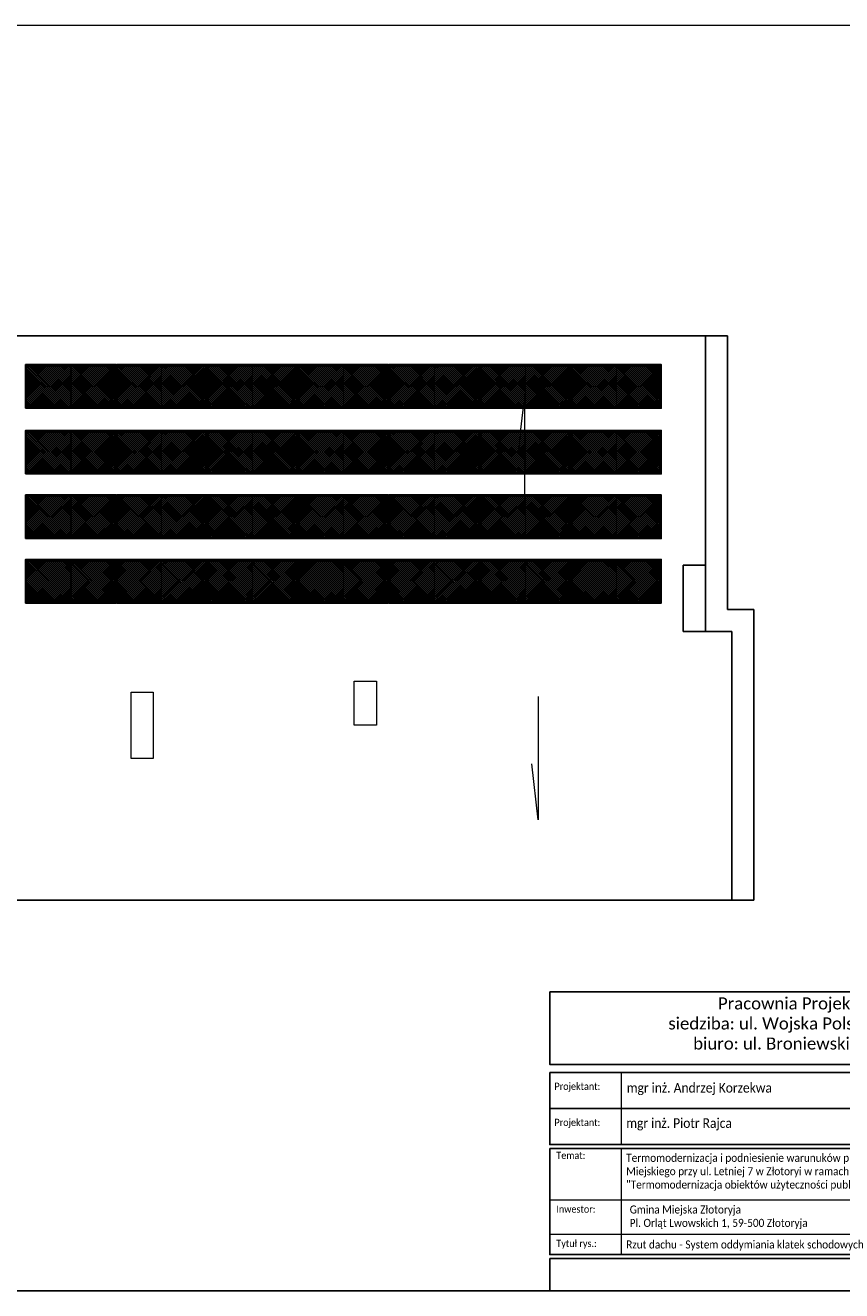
# Model space of a CAD drawing. Header units: millimetres. Extents: x 509 to 36614, y 492 to 3401.
# Tile 20 of 41: x 19772 to 21623, y 492 to 3362. Entities that reach past the tile are written whole.
import ezdxf

# ---------------------------------------------------------------- set-up
doc = ezdxf.new("R2010")
doc.units = ezdxf.units.MM
doc.layers.add('_E_SCHEMAT-NR OBWODU', color=240, linetype='Continuous')
for name, color, linetype, lineweight in [('A_Kontur_cienka', 250, 'Continuous', 0), ('Cienka', 252, 'Continuous', 9), ('oddymianie', 5, 'Continuous', 20), ('ściany nośne', 1, 'Continuous', 25)]:
    doc.layers.add(name, color=color, linetype=linetype, lineweight=lineweight)
doc.styles.get("Standard").update_dxf_attribs({"font": 'ARIAL.TTF'})
doc.styles.add('TABELKA', font='romans.shx', dxfattribs={"width": 0.9})

msp = doc.modelspace()

# ---------------------------------------------------------------- hatches: boundary and pattern name
at = {"layer": '_E_SCHEMAT-NR OBWODU', "ltscale": 50}
h = msp.add_hatch(dxfattribs=at)
h.set_pattern_fill('ANSI37', color=142, angle=270)
h.set_pattern_definition([(315, (57515.6953, 83706.6113), (2.24506403, 2.24506403), []), (45, (57515.6953, 83706.6113), (-2.24506403, 2.24506403), [])])
h.paths.add_polyline_path([(19775.083, 2495.48), (19775.083, 2589.662), (19875.157, 2589.662), (19875.157, 2495.48)])
h = msp.add_hatch(dxfattribs=at)
h.set_pattern_fill('ANSI37', color=142, angle=270)
h.set_pattern_definition([(315, (57536.8735, 83706.6113), (2.24506403, 2.24506403), []), (45, (57536.8735, 83706.6113), (-2.24506403, 2.24506403), [])])
h.paths.add_polyline_path([(19974.41, 2495.48), (19974.41, 2589.662), (19875.157, 2589.662), (19875.157, 2495.48)])
h = msp.add_hatch(dxfattribs=at)
h.set_pattern_fill('ANSI37', color=142, angle=270)
h.set_pattern_definition([(315, (57721.7595, 83706.6113), (2.24506403, 2.24506403), []), (45, (57721.7595, 83706.6113), (-2.24506403, 2.24506403), [])])
h.paths.add_polyline_path([(19981.147, 2495.48), (19981.147, 2589.662), (20081.221, 2589.662), (20081.221, 2495.48)])
h = msp.add_hatch(dxfattribs=at)
h.set_pattern_fill('ANSI37', color=142, angle=270)
h.set_pattern_definition([(315, (57742.9377, 83706.6113), (2.24506403, 2.24506403), []), (45, (57742.9377, 83706.6113), (-2.24506403, 2.24506403), [])])
h.paths.add_polyline_path([(20180.474, 2495.48), (20180.474, 2589.662), (20081.221, 2589.662), (20081.221, 2495.48)])
h = msp.add_hatch(dxfattribs=at)
h.set_pattern_fill('ANSI37', color=142, angle=270)
h.set_pattern_definition([(315, (57927.8237, 83706.6113), (2.24506403, 2.24506403), []), (45, (57927.8237, 83706.6113), (-2.24506403, 2.24506403), [])])
h.paths.add_polyline_path([(20187.211, 2495.48), (20187.211, 2589.662), (20287.285, 2589.662), (20287.285, 2495.48)])
h = msp.add_hatch(dxfattribs=at)
h.set_pattern_fill('ANSI37', color=142, angle=270)
h.set_pattern_definition([(315, (57949.002, 83706.6113), (2.24506403, 2.24506403), []), (45, (57949.002, 83706.6113), (-2.24506403, 2.24506403), [])])
h.paths.add_polyline_path([(20386.538, 2495.48), (20386.538, 2589.662), (20287.285, 2589.662), (20287.285, 2495.48)])
h = msp.add_hatch(dxfattribs=at)
h.set_pattern_fill('ANSI37', color=142, angle=270)
h.set_pattern_definition([(315, (58133.888, 83706.6113), (2.24506403, 2.24506403), []), (45, (58133.888, 83706.6113), (-2.24506403, 2.24506403), [])])
h.paths.add_polyline_path([(20393.275, 2495.48), (20393.275, 2589.662), (20493.35, 2589.662), (20493.35, 2495.48)])
h = msp.add_hatch(dxfattribs=at)
h.set_pattern_fill('ANSI37', color=142, angle=270)
h.set_pattern_definition([(315, (58155.0662, 83706.6113), (2.24506403, 2.24506403), []), (45, (58155.0662, 83706.6113), (-2.24506403, 2.24506403), [])])
h.paths.add_polyline_path([(20592.602, 2495.48), (20592.602, 2589.662), (20493.35, 2589.662), (20493.35, 2495.48)])
h = msp.add_hatch(dxfattribs=at)
h.set_pattern_fill('ANSI37', color=142, angle=270)
h.set_pattern_definition([(315, (58339.952, 83706.6113), (2.24506403, 2.24506403), []), (45, (58339.952, 83706.6113), (-2.24506403, 2.24506403), [])])
h.paths.add_polyline_path([(20599.339, 2495.48), (20599.339, 2589.662), (20699.414, 2589.662), (20699.414, 2495.48)])
h = msp.add_hatch(dxfattribs=at)
h.set_pattern_fill('ANSI37', color=142, angle=270)
h.set_pattern_definition([(315, (58361.1304, 83706.6113), (2.24506403, 2.24506403), []), (45, (58361.1304, 83706.6113), (-2.24506403, 2.24506403), [])])
h.paths.add_polyline_path([(20798.666, 2495.48), (20798.666, 2589.662), (20699.414, 2589.662), (20699.414, 2495.48)])
h = msp.add_hatch(dxfattribs=at)
h.set_pattern_fill('ANSI37', color=142, angle=270)
h.set_pattern_definition([(315, (58546.0164, 83706.6113), (2.24506403, 2.24506403), []), (45, (58546.0164, 83706.6113), (-2.24506403, 2.24506403), [])])
h.paths.add_polyline_path([(20805.404, 2495.48), (20805.404, 2589.662), (20905.478, 2589.662), (20905.478, 2495.48)])
h = msp.add_hatch(dxfattribs=at)
h.set_pattern_fill('ANSI37', color=142, angle=270)
h.set_pattern_definition([(315, (58567.1946, 83706.6113), (2.24506403, 2.24506403), []), (45, (58567.1946, 83706.6113), (-2.24506403, 2.24506403), [])])
h.paths.add_polyline_path([(21004.731, 2495.48), (21004.731, 2589.662), (20905.478, 2589.662), (20905.478, 2495.48)])
h = msp.add_hatch(dxfattribs=at)
h.set_pattern_fill('ANSI37', color=142, angle=270)
h.set_pattern_definition([(315, (58752.0806, 83706.6113), (2.24506403, 2.24506403), []), (45, (58752.0806, 83706.6113), (-2.24506403, 2.24506403), [])])
h.paths.add_polyline_path([(21011.468, 2495.48), (21011.468, 2589.662), (21111.542, 2589.662), (21111.542, 2495.48)])
h = msp.add_hatch(dxfattribs=at)
h.set_pattern_fill('ANSI37', color=142, angle=270)
h.set_pattern_definition([(315, (58773.2588, 83706.6113), (2.24506403, 2.24506403), []), (45, (58773.2588, 83706.6113), (-2.24506403, 2.24506403), [])])
h.paths.add_polyline_path([(21210.795, 2495.48), (21210.795, 2589.662), (21111.542, 2589.662), (21111.542, 2495.48)])
h = msp.add_hatch(dxfattribs=at)
h.set_pattern_fill('ANSI37', color=142, angle=270)
h.set_pattern_definition([(315, (57515.6953, 83557.6136), (2.24506403, 2.24506403), []), (45, (57515.6953, 83557.6136), (-2.24506403, 2.24506403), [])])
h.paths.add_polyline_path([(19775.083, 2346.482), (19775.083, 2440.664), (19875.157, 2440.664), (19875.157, 2346.482)])
h = msp.add_hatch(dxfattribs=at)
h.set_pattern_fill('ANSI37', color=142, angle=270)
h.set_pattern_definition([(315, (57536.8735, 83557.6136), (2.24506403, 2.24506403), []), (45, (57536.8735, 83557.6136), (-2.24506403, 2.24506403), [])])
h.paths.add_polyline_path([(19974.41, 2346.482), (19974.41, 2440.664), (19875.157, 2440.664), (19875.157, 2346.482)])
h = msp.add_hatch(dxfattribs=at)
h.set_pattern_fill('ANSI37', color=142, angle=270)
h.set_pattern_definition([(315, (57721.7595, 83557.6136), (2.24506403, 2.24506403), []), (45, (57721.7595, 83557.6136), (-2.24506403, 2.24506403), [])])
h.paths.add_polyline_path([(19981.147, 2346.482), (19981.147, 2440.664), (20081.221, 2440.664), (20081.221, 2346.482)])
h = msp.add_hatch(dxfattribs=at)
h.set_pattern_fill('ANSI37', color=142, angle=270)
h.set_pattern_definition([(315, (57742.9377, 83557.6136), (2.24506403, 2.24506403), []), (45, (57742.9377, 83557.6136), (-2.24506403, 2.24506403), [])])
h.paths.add_polyline_path([(20180.474, 2346.482), (20180.474, 2440.664), (20081.221, 2440.664), (20081.221, 2346.482)])
h = msp.add_hatch(dxfattribs=at)
h.set_pattern_fill('ANSI37', color=142, angle=270)
h.set_pattern_definition([(315, (57927.8237, 83557.6136), (2.24506403, 2.24506403), []), (45, (57927.8237, 83557.6136), (-2.24506403, 2.24506403), [])])
h.paths.add_polyline_path([(20187.211, 2346.482), (20187.211, 2440.664), (20287.285, 2440.664), (20287.285, 2346.482)])
h = msp.add_hatch(dxfattribs=at)
h.set_pattern_fill('ANSI37', color=142, angle=270)
h.set_pattern_definition([(315, (57949.002, 83557.6136), (2.24506403, 2.24506403), []), (45, (57949.002, 83557.6136), (-2.24506403, 2.24506403), [])])
h.paths.add_polyline_path([(20386.538, 2346.482), (20386.538, 2440.664), (20287.285, 2440.664), (20287.285, 2346.482)])
h = msp.add_hatch(dxfattribs=at)
h.set_pattern_fill('ANSI37', color=142, angle=270)
h.set_pattern_definition([(315, (58133.888, 83557.6136), (2.24506403, 2.24506403), []), (45, (58133.888, 83557.6136), (-2.24506403, 2.24506403), [])])
h.paths.add_polyline_path([(20393.275, 2346.482), (20393.275, 2440.664), (20493.35, 2440.664), (20493.35, 2346.482)])
h = msp.add_hatch(dxfattribs=at)
h.set_pattern_fill('ANSI37', color=142, angle=270)
h.set_pattern_definition([(315, (58155.0662, 83557.6136), (2.24506403, 2.24506403), []), (45, (58155.0662, 83557.6136), (-2.24506403, 2.24506403), [])])
h.paths.add_polyline_path([(20592.602, 2346.482), (20592.602, 2440.664), (20493.35, 2440.664), (20493.35, 2346.482)])
h = msp.add_hatch(dxfattribs=at)
h.set_pattern_fill('ANSI37', color=142, angle=270)
h.set_pattern_definition([(315, (58339.952, 83557.6136), (2.24506403, 2.24506403), []), (45, (58339.952, 83557.6136), (-2.24506403, 2.24506403), [])])
h.paths.add_polyline_path([(20599.339, 2346.482), (20599.339, 2440.664), (20699.414, 2440.664), (20699.414, 2346.482)])
h = msp.add_hatch(dxfattribs=at)
h.set_pattern_fill('ANSI37', color=142, angle=270)
h.set_pattern_definition([(315, (58361.1304, 83557.6136), (2.24506403, 2.24506403), []), (45, (58361.1304, 83557.6136), (-2.24506403, 2.24506403), [])])
h.paths.add_polyline_path([(20798.666, 2346.482), (20798.666, 2440.664), (20699.414, 2440.664), (20699.414, 2346.482)])
h = msp.add_hatch(dxfattribs=at)
h.set_pattern_fill('ANSI37', color=142, angle=270)
h.set_pattern_definition([(315, (58546.0164, 83557.6136), (2.24506403, 2.24506403), []), (45, (58546.0164, 83557.6136), (-2.24506403, 2.24506403), [])])
h.paths.add_polyline_path([(20805.404, 2346.482), (20805.404, 2440.664), (20905.478, 2440.664), (20905.478, 2346.482)])
h = msp.add_hatch(dxfattribs=at)
h.set_pattern_fill('ANSI37', color=142, angle=270)
h.set_pattern_definition([(315, (58567.1946, 83557.6136), (2.24506403, 2.24506403), []), (45, (58567.1946, 83557.6136), (-2.24506403, 2.24506403), [])])
h.paths.add_polyline_path([(21004.731, 2346.482), (21004.731, 2440.664), (20905.478, 2440.664), (20905.478, 2346.482)])
h = msp.add_hatch(dxfattribs=at)
h.set_pattern_fill('ANSI37', color=142, angle=270)
h.set_pattern_definition([(315, (58752.0806, 83557.6136), (2.24506403, 2.24506403), []), (45, (58752.0806, 83557.6136), (-2.24506403, 2.24506403), [])])
h.paths.add_polyline_path([(21011.468, 2346.482), (21011.468, 2440.664), (21111.542, 2440.664), (21111.542, 2346.482)])
h = msp.add_hatch(dxfattribs=at)
h.set_pattern_fill('ANSI37', color=142, angle=270)
h.set_pattern_definition([(315, (58773.2588, 83557.6136), (2.24506403, 2.24506403), []), (45, (58773.2588, 83557.6136), (-2.24506403, 2.24506403), [])])
h.paths.add_polyline_path([(21210.795, 2346.482), (21210.795, 2440.664), (21111.542, 2440.664), (21111.542, 2346.482)])
h = msp.add_hatch(dxfattribs=at)
h.set_pattern_fill('ANSI37', color=142, angle=270)
h.set_pattern_definition([(315, (57515.6953, 83411.1383), (2.24506403, 2.24506403), []), (45, (57515.6953, 83411.1383), (-2.24506403, 2.24506403), [])])
h.paths.add_polyline_path([(19775.083, 2200.007), (19775.083, 2294.189), (19875.157, 2294.189), (19875.157, 2200.007)])
h = msp.add_hatch(dxfattribs=at)
h.set_pattern_fill('ANSI37', color=142, angle=270)
h.set_pattern_definition([(315, (57536.8735, 83411.1383), (2.24506403, 2.24506403), []), (45, (57536.8735, 83411.1383), (-2.24506403, 2.24506403), [])])
h.paths.add_polyline_path([(19974.41, 2200.007), (19974.41, 2294.189), (19875.157, 2294.189), (19875.157, 2200.007)])
h = msp.add_hatch(dxfattribs=at)
h.set_pattern_fill('ANSI37', color=142, angle=270)
h.set_pattern_definition([(315, (57721.7595, 83411.1383), (2.24506403, 2.24506403), []), (45, (57721.7595, 83411.1383), (-2.24506403, 2.24506403), [])])
h.paths.add_polyline_path([(19981.147, 2200.007), (19981.147, 2294.189), (20081.221, 2294.189), (20081.221, 2200.007)])
h = msp.add_hatch(dxfattribs=at)
h.set_pattern_fill('ANSI37', color=142, angle=270)
h.set_pattern_definition([(315, (57742.9377, 83411.1383), (2.24506403, 2.24506403), []), (45, (57742.9377, 83411.1383), (-2.24506403, 2.24506403), [])])
h.paths.add_polyline_path([(20180.474, 2200.007), (20180.474, 2294.189), (20081.221, 2294.189), (20081.221, 2200.007)])
h = msp.add_hatch(dxfattribs=at)
h.set_pattern_fill('ANSI37', color=142, angle=270)
h.set_pattern_definition([(315, (57927.8237, 83411.1383), (2.24506403, 2.24506403), []), (45, (57927.8237, 83411.1383), (-2.24506403, 2.24506403), [])])
h.paths.add_polyline_path([(20187.211, 2200.007), (20187.211, 2294.189), (20287.285, 2294.189), (20287.285, 2200.007)])
h = msp.add_hatch(dxfattribs=at)
h.set_pattern_fill('ANSI37', color=142, angle=270)
h.set_pattern_definition([(315, (57949.002, 83411.1383), (2.24506403, 2.24506403), []), (45, (57949.002, 83411.1383), (-2.24506403, 2.24506403), [])])
h.paths.add_polyline_path([(20386.538, 2200.007), (20386.538, 2294.189), (20287.285, 2294.189), (20287.285, 2200.007)])
h = msp.add_hatch(dxfattribs=at)
h.set_pattern_fill('ANSI37', color=142, angle=270)
h.set_pattern_definition([(315, (58133.888, 83411.1383), (2.24506403, 2.24506403), []), (45, (58133.888, 83411.1383), (-2.24506403, 2.24506403), [])])
h.paths.add_polyline_path([(20393.275, 2200.007), (20393.275, 2294.189), (20493.35, 2294.189), (20493.35, 2200.007)])
h = msp.add_hatch(dxfattribs=at)
h.set_pattern_fill('ANSI37', color=142, angle=270)
h.set_pattern_definition([(315, (58155.0662, 83411.1383), (2.24506403, 2.24506403), []), (45, (58155.0662, 83411.1383), (-2.24506403, 2.24506403), [])])
h.paths.add_polyline_path([(20592.602, 2200.007), (20592.602, 2294.189), (20493.35, 2294.189), (20493.35, 2200.007)])
h = msp.add_hatch(dxfattribs=at)
h.set_pattern_fill('ANSI37', color=142, angle=270)
h.set_pattern_definition([(315, (58339.952, 83411.1383), (2.24506403, 2.24506403), []), (45, (58339.952, 83411.1383), (-2.24506403, 2.24506403), [])])
h.paths.add_polyline_path([(20599.339, 2200.007), (20599.339, 2294.189), (20699.414, 2294.189), (20699.414, 2200.007)])
h = msp.add_hatch(dxfattribs=at)
h.set_pattern_fill('ANSI37', color=142, angle=270)
h.set_pattern_definition([(315, (58361.1304, 83411.1383), (2.24506403, 2.24506403), []), (45, (58361.1304, 83411.1383), (-2.24506403, 2.24506403), [])])
h.paths.add_polyline_path([(20798.666, 2200.007), (20798.666, 2294.189), (20699.414, 2294.189), (20699.414, 2200.007)])
h = msp.add_hatch(dxfattribs=at)
h.set_pattern_fill('ANSI37', color=142, angle=270)
h.set_pattern_definition([(315, (58546.0164, 83411.1383), (2.24506403, 2.24506403), []), (45, (58546.0164, 83411.1383), (-2.24506403, 2.24506403), [])])
h.paths.add_polyline_path([(20805.404, 2200.007), (20805.404, 2294.189), (20905.478, 2294.189), (20905.478, 2200.007)])
h = msp.add_hatch(dxfattribs=at)
h.set_pattern_fill('ANSI37', color=142, angle=270)
h.set_pattern_definition([(315, (58567.1946, 83411.1383), (2.24506403, 2.24506403), []), (45, (58567.1946, 83411.1383), (-2.24506403, 2.24506403), [])])
h.paths.add_polyline_path([(21004.731, 2200.007), (21004.731, 2294.189), (20905.478, 2294.189), (20905.478, 2200.007)])
h = msp.add_hatch(dxfattribs=at)
h.set_pattern_fill('ANSI37', color=142, angle=270)
h.set_pattern_definition([(315, (58752.0806, 83411.1383), (2.24506403, 2.24506403), []), (45, (58752.0806, 83411.1383), (-2.24506403, 2.24506403), [])])
h.paths.add_polyline_path([(21011.468, 2200.007), (21011.468, 2294.189), (21111.542, 2294.189), (21111.542, 2200.007)])
h = msp.add_hatch(dxfattribs=at)
h.set_pattern_fill('ANSI37', color=142, angle=270)
h.set_pattern_definition([(315, (58773.2588, 83411.1383), (2.24506403, 2.24506403), []), (45, (58773.2588, 83411.1383), (-2.24506403, 2.24506403), [])])
h.paths.add_polyline_path([(21210.795, 2200.007), (21210.795, 2294.189), (21111.542, 2294.189), (21111.542, 2200.007)])
h = msp.add_hatch(dxfattribs=at)
h.set_pattern_fill('ANSI37', color=142, angle=270)
h.set_pattern_definition([(315, (57515.6953, 83264.663), (2.24506403, 2.24506403), []), (45, (57515.6953, 83264.663), (-2.24506403, 2.24506403), [])])
h.paths.add_polyline_path([(19775.083, 2053.531), (19775.083, 2147.713), (19875.157, 2147.713), (19875.157, 2053.531)])
h = msp.add_hatch(dxfattribs=at)
h.set_pattern_fill('ANSI37', color=142, angle=270)
h.set_pattern_definition([(315, (57536.8735, 83264.663), (2.24506403, 2.24506403), []), (45, (57536.8735, 83264.663), (-2.24506403, 2.24506403), [])])
h.paths.add_polyline_path([(19974.41, 2053.531), (19974.41, 2147.713), (19875.157, 2147.713), (19875.157, 2053.531)])
h = msp.add_hatch(dxfattribs=at)
h.set_pattern_fill('ANSI37', color=142, angle=270)
h.set_pattern_definition([(315, (57721.7595, 83264.663), (2.24506403, 2.24506403), []), (45, (57721.7595, 83264.663), (-2.24506403, 2.24506403), [])])
h.paths.add_polyline_path([(19981.147, 2053.531), (19981.147, 2147.713), (20081.221, 2147.713), (20081.221, 2053.531)])
h = msp.add_hatch(dxfattribs=at)
h.set_pattern_fill('ANSI37', color=142, angle=270)
h.set_pattern_definition([(315, (57742.9377, 83264.663), (2.24506403, 2.24506403), []), (45, (57742.9377, 83264.663), (-2.24506403, 2.24506403), [])])
h.paths.add_polyline_path([(20180.474, 2053.531), (20180.474, 2147.713), (20081.221, 2147.713), (20081.221, 2053.531)])
h = msp.add_hatch(dxfattribs=at)
h.set_pattern_fill('ANSI37', color=142, angle=270)
h.set_pattern_definition([(315, (57927.8237, 83264.663), (2.24506403, 2.24506403), []), (45, (57927.8237, 83264.663), (-2.24506403, 2.24506403), [])])
h.paths.add_polyline_path([(20187.211, 2053.531), (20187.211, 2147.713), (20287.285, 2147.713), (20287.285, 2053.531)])
h = msp.add_hatch(dxfattribs=at)
h.set_pattern_fill('ANSI37', color=142, angle=270)
h.set_pattern_definition([(315, (57949.002, 83264.663), (2.24506403, 2.24506403), []), (45, (57949.002, 83264.663), (-2.24506403, 2.24506403), [])])
h.paths.add_polyline_path([(20386.538, 2053.531), (20386.538, 2147.713), (20287.285, 2147.713), (20287.285, 2053.531)])
h = msp.add_hatch(dxfattribs=at)
h.set_pattern_fill('ANSI37', color=142, angle=270)
h.set_pattern_definition([(315, (58133.888, 83264.663), (2.24506403, 2.24506403), []), (45, (58133.888, 83264.663), (-2.24506403, 2.24506403), [])])
h.paths.add_polyline_path([(20393.275, 2053.531), (20393.275, 2147.713), (20493.35, 2147.713), (20493.35, 2053.531)])
h = msp.add_hatch(dxfattribs=at)
h.set_pattern_fill('ANSI37', color=142, angle=270)
h.set_pattern_definition([(315, (58155.0662, 83264.663), (2.24506403, 2.24506403), []), (45, (58155.0662, 83264.663), (-2.24506403, 2.24506403), [])])
h.paths.add_polyline_path([(20592.602, 2053.531), (20592.602, 2147.713), (20493.35, 2147.713), (20493.35, 2053.531)])
h = msp.add_hatch(dxfattribs=at)
h.set_pattern_fill('ANSI37', color=142, angle=270)
h.set_pattern_definition([(315, (58339.952, 83264.663), (2.24506403, 2.24506403), []), (45, (58339.952, 83264.663), (-2.24506403, 2.24506403), [])])
h.paths.add_polyline_path([(20599.339, 2053.531), (20599.339, 2147.713), (20699.414, 2147.713), (20699.414, 2053.531)])
h = msp.add_hatch(dxfattribs=at)
h.set_pattern_fill('ANSI37', color=142, angle=270)
h.set_pattern_definition([(315, (58361.1304, 83264.663), (2.24506403, 2.24506403), []), (45, (58361.1304, 83264.663), (-2.24506403, 2.24506403), [])])
h.paths.add_polyline_path([(20798.666, 2053.531), (20798.666, 2147.713), (20699.414, 2147.713), (20699.414, 2053.531)])
h = msp.add_hatch(dxfattribs=at)
h.set_pattern_fill('ANSI37', color=142, angle=270)
h.set_pattern_definition([(315, (58546.0164, 83264.663), (2.24506403, 2.24506403), []), (45, (58546.0164, 83264.663), (-2.24506403, 2.24506403), [])])
h.paths.add_polyline_path([(20805.404, 2053.531), (20805.404, 2147.713), (20905.478, 2147.713), (20905.478, 2053.531)])
h = msp.add_hatch(dxfattribs=at)
h.set_pattern_fill('ANSI37', color=142, angle=270)
h.set_pattern_definition([(315, (58567.1946, 83264.663), (2.24506403, 2.24506403), []), (45, (58567.1946, 83264.663), (-2.24506403, 2.24506403), [])])
h.paths.add_polyline_path([(21004.731, 2053.531), (21004.731, 2147.713), (20905.478, 2147.713), (20905.478, 2053.531)])
h = msp.add_hatch(dxfattribs=at)
h.set_pattern_fill('ANSI37', color=142, angle=270)
h.set_pattern_definition([(315, (58752.0806, 83264.663), (2.24506403, 2.24506403), []), (45, (58752.0806, 83264.663), (-2.24506403, 2.24506403), [])])
h.paths.add_polyline_path([(21011.468, 2053.531), (21011.468, 2147.713), (21111.542, 2147.713), (21111.542, 2053.531)])
h = msp.add_hatch(dxfattribs=at)
h.set_pattern_fill('ANSI37', color=142, angle=270)
h.set_pattern_definition([(315, (58773.2588, 83264.663), (2.24506403, 2.24506403), []), (45, (58773.2588, 83264.663), (-2.24506403, 2.24506403), [])])
h.paths.add_polyline_path([(21210.795, 2053.531), (21210.795, 2147.713), (21111.542, 2147.713), (21111.542, 2053.531)])

# ---------------------------------------------------------------- linework, layer by layer
for p, q in [((19494.029, 2657.193), (21364.029, 2657.193)), ((21314.029, 1987.193), (21314.029, 2657.193)), ((21364.029, 2037.193), (21364.029, 2657.193)), ((21364.029, 2037.193), (21424.029, 2037.193)), ((21424.029, 1377.193), (21424.029, 2037.193)), ((21314.029, 1987.193), (21374.029, 1987.193)), ((21374.029, 1377.193), (21374.029, 1987.193)), ((16729.029, 1377.193), (21424.029, 1377.193))]:
    msp.add_line(p, q)
at = {"color": 0, "lineweight": 15, "ltscale": 10}
for p, q in [((21123.56, 823.18), (21123.56, 986.98)), ((21123.56, 573.726), (21123.56, 814.08)), ((22264.23, 697.379), (20961.11, 697.379)), ((22264.23, 619.226), (20961.11, 619.226))]:
    msp.add_line(p, q, dxfattribs=at)
at = {"color": 0, "ltscale": 10}
msp.add_line((20961.11, 905.08), (22264.23, 905.08), dxfattribs=at)
msp.add_lwpolyline([(21314.029, 1987.193), (21264.029, 1987.193), (21264.029, 2137.193), (21314.029, 2137.193), (21314.029, 1987.193)])
for points in [[(20961.11, 1169.694), (22462.61, 1169.694), (22462.61, 1005.18), (20961.11, 1005.18)], [(20961.11, 986.98), (22264.23, 986.98), (22264.23, 823.18), (20961.11, 823.18)], [(20961.11, 814.08), (22264.23, 814.08), (22264.23, 573.726), (20961.11, 573.726)], [(20961.11, 564.626), (22462.61, 564.626), (22462.61, 491.826), (20961.11, 491.826)]]:
    msp.add_lwpolyline(points, close=True, dxfattribs=at)
at = {"layer": '_E_SCHEMAT-NR OBWODU', "color": 20, "ltscale": 50}
for points in [[(19772.644, 2493.186), (19772.644, 2592.184), (19977.644, 2592.184), (19977.644, 2493.186)], [(19775.011, 2495.48), (19775.011, 2589.662), (19875.157, 2589.662), (19875.157, 2495.48)], [(19975.303, 2495.48), (19975.303, 2589.662), (19875.157, 2589.662), (19875.157, 2495.48)], [(19978.708, 2493.186), (19978.708, 2592.184), (20183.708, 2592.184), (20183.708, 2493.186)], [(19981.075, 2495.48), (19981.075, 2589.662), (20081.221, 2589.662), (20081.221, 2495.48)], [(20181.367, 2495.48), (20181.367, 2589.662), (20081.221, 2589.662), (20081.221, 2495.48)], [(20184.772, 2493.186), (20184.772, 2592.184), (20389.772, 2592.184), (20389.772, 2493.186)], [(20187.14, 2495.48), (20187.14, 2589.662), (20287.285, 2589.662), (20287.285, 2495.48)], [(20387.431, 2495.48), (20387.431, 2589.662), (20287.285, 2589.662), (20287.285, 2495.48)], [(20390.836, 2493.186), (20390.836, 2592.184), (20595.836, 2592.184), (20595.836, 2493.186)], [(20393.204, 2495.48), (20393.204, 2589.662), (20493.35, 2589.662), (20493.35, 2495.48)], [(20593.495, 2495.48), (20593.495, 2589.662), (20493.35, 2589.662), (20493.35, 2495.48)], [(20596.901, 2493.186), (20596.901, 2592.184), (20801.901, 2592.184), (20801.901, 2493.186)], [(20599.268, 2495.48), (20599.268, 2589.662), (20699.414, 2589.662), (20699.414, 2495.48)], [(20799.56, 2495.48), (20799.56, 2589.662), (20699.414, 2589.662), (20699.414, 2495.48)], [(20802.965, 2493.186), (20802.965, 2592.184), (21007.965, 2592.184), (21007.965, 2493.186)], [(20805.332, 2495.48), (20805.332, 2589.662), (20905.478, 2589.662), (20905.478, 2495.48)], [(21005.624, 2495.48), (21005.624, 2589.662), (20905.478, 2589.662), (20905.478, 2495.48)], [(21009.029, 2493.186), (21009.029, 2592.184), (21214.029, 2592.184), (21214.029, 2493.186)], [(21011.397, 2495.48), (21011.397, 2589.662), (21111.542, 2589.662), (21111.542, 2495.48)], [(21211.688, 2495.48), (21211.688, 2589.662), (21111.542, 2589.662), (21111.542, 2495.48)], [(19772.644, 2344.189), (19772.644, 2443.186), (19977.644, 2443.186), (19977.644, 2344.189)], [(19775.011, 2346.482), (19775.011, 2440.664), (19875.157, 2440.664), (19875.157, 2346.482)], [(19975.303, 2346.482), (19975.303, 2440.664), (19875.157, 2440.664), (19875.157, 2346.482)], [(19978.708, 2344.189), (19978.708, 2443.186), (20183.708, 2443.186), (20183.708, 2344.189)], [(19981.075, 2346.482), (19981.075, 2440.664), (20081.221, 2440.664), (20081.221, 2346.482)], [(20181.367, 2346.482), (20181.367, 2440.664), (20081.221, 2440.664), (20081.221, 2346.482)], [(20184.772, 2344.189), (20184.772, 2443.186), (20389.772, 2443.186), (20389.772, 2344.189)], [(20187.14, 2346.482), (20187.14, 2440.664), (20287.285, 2440.664), (20287.285, 2346.482)], [(20387.431, 2346.482), (20387.431, 2440.664), (20287.285, 2440.664), (20287.285, 2346.482)], [(20390.836, 2344.189), (20390.836, 2443.186), (20595.836, 2443.186), (20595.836, 2344.189)], [(20393.204, 2346.482), (20393.204, 2440.664), (20493.35, 2440.664), (20493.35, 2346.482)], [(20593.495, 2346.482), (20593.495, 2440.664), (20493.35, 2440.664), (20493.35, 2346.482)], [(20596.901, 2344.189), (20596.901, 2443.186), (20801.901, 2443.186), (20801.901, 2344.189)], [(20599.268, 2346.482), (20599.268, 2440.664), (20699.414, 2440.664), (20699.414, 2346.482)], [(20799.56, 2346.482), (20799.56, 2440.664), (20699.414, 2440.664), (20699.414, 2346.482)], [(20802.965, 2344.189), (20802.965, 2443.186), (21007.965, 2443.186), (21007.965, 2344.189)], [(20805.332, 2346.482), (20805.332, 2440.664), (20905.478, 2440.664), (20905.478, 2346.482)], [(21005.624, 2346.482), (21005.624, 2440.664), (20905.478, 2440.664), (20905.478, 2346.482)], [(21009.029, 2344.189), (21009.029, 2443.186), (21214.029, 2443.186), (21214.029, 2344.189)], [(21011.397, 2346.482), (21011.397, 2440.664), (21111.542, 2440.664), (21111.542, 2346.482)], [(21211.688, 2346.482), (21211.688, 2440.664), (21111.542, 2440.664), (21111.542, 2346.482)], [(19772.644, 2197.713), (19772.644, 2296.711), (19977.644, 2296.711), (19977.644, 2197.713)], [(19978.708, 2197.713), (19978.708, 2296.711), (20183.708, 2296.711), (20183.708, 2197.713)], [(20184.772, 2197.713), (20184.772, 2296.711), (20389.772, 2296.711), (20389.772, 2197.713)], [(20390.836, 2197.713), (20390.836, 2296.711), (20595.836, 2296.711), (20595.836, 2197.713)], [(20596.901, 2197.713), (20596.901, 2296.711), (20801.901, 2296.711), (20801.901, 2197.713)], [(20802.965, 2197.713), (20802.965, 2296.711), (21007.965, 2296.711), (21007.965, 2197.713)], [(21009.029, 2197.713), (21009.029, 2296.711), (21214.029, 2296.711), (21214.029, 2197.713)], [(19775.011, 2200.007), (19775.011, 2294.189), (19875.157, 2294.189), (19875.157, 2200.007)], [(19975.303, 2200.007), (19975.303, 2294.189), (19875.157, 2294.189), (19875.157, 2200.007)], [(19981.075, 2200.007), (19981.075, 2294.189), (20081.221, 2294.189), (20081.221, 2200.007)], [(20181.367, 2200.007), (20181.367, 2294.189), (20081.221, 2294.189), (20081.221, 2200.007)], [(20187.14, 2200.007), (20187.14, 2294.189), (20287.285, 2294.189), (20287.285, 2200.007)], [(20387.431, 2200.007), (20387.431, 2294.189), (20287.285, 2294.189), (20287.285, 2200.007)], [(20393.204, 2200.007), (20393.204, 2294.189), (20493.35, 2294.189), (20493.35, 2200.007)], [(20593.495, 2200.007), (20593.495, 2294.189), (20493.35, 2294.189), (20493.35, 2200.007)], [(20599.268, 2200.007), (20599.268, 2294.189), (20699.414, 2294.189), (20699.414, 2200.007)], [(20799.56, 2200.007), (20799.56, 2294.189), (20699.414, 2294.189), (20699.414, 2200.007)], [(20805.332, 2200.007), (20805.332, 2294.189), (20905.478, 2294.189), (20905.478, 2200.007)], [(21005.624, 2200.007), (21005.624, 2294.189), (20905.478, 2294.189), (20905.478, 2200.007)], [(21011.397, 2200.007), (21011.397, 2294.189), (21111.542, 2294.189), (21111.542, 2200.007)], [(21211.688, 2200.007), (21211.688, 2294.189), (21111.542, 2294.189), (21111.542, 2200.007)], [(19772.644, 2051.238), (19772.644, 2150.236), (19977.644, 2150.236), (19977.644, 2051.238)], [(19775.011, 2053.531), (19775.011, 2147.713), (19875.157, 2147.713), (19875.157, 2053.531)], [(19975.303, 2053.531), (19975.303, 2147.713), (19875.157, 2147.713), (19875.157, 2053.531)], [(19978.708, 2051.238), (19978.708, 2150.236), (20183.708, 2150.236), (20183.708, 2051.238)], [(19981.075, 2053.531), (19981.075, 2147.713), (20081.221, 2147.713), (20081.221, 2053.531)], [(20181.367, 2053.531), (20181.367, 2147.713), (20081.221, 2147.713), (20081.221, 2053.531)], [(20184.772, 2051.238), (20184.772, 2150.236), (20389.772, 2150.236), (20389.772, 2051.238)], [(20187.14, 2053.531), (20187.14, 2147.713), (20287.285, 2147.713), (20287.285, 2053.531)], [(20387.431, 2053.531), (20387.431, 2147.713), (20287.285, 2147.713), (20287.285, 2053.531)], [(20390.836, 2051.238), (20390.836, 2150.236), (20595.836, 2150.236), (20595.836, 2051.238)], [(20393.204, 2053.531), (20393.204, 2147.713), (20493.35, 2147.713), (20493.35, 2053.531)], [(20593.495, 2053.531), (20593.495, 2147.713), (20493.35, 2147.713), (20493.35, 2053.531)], [(20596.901, 2051.238), (20596.901, 2150.236), (20801.901, 2150.236), (20801.901, 2051.238)], [(20599.268, 2053.531), (20599.268, 2147.713), (20699.414, 2147.713), (20699.414, 2053.531)], [(20799.56, 2053.531), (20799.56, 2147.713), (20699.414, 2147.713), (20699.414, 2053.531)], [(20802.965, 2051.238), (20802.965, 2150.236), (21007.965, 2150.236), (21007.965, 2051.238)], [(20805.332, 2053.531), (20805.332, 2147.713), (20905.478, 2147.713), (20905.478, 2053.531)], [(21005.624, 2053.531), (21005.624, 2147.713), (20905.478, 2147.713), (20905.478, 2053.531)], [(21009.029, 2051.238), (21009.029, 2150.236), (21214.029, 2150.236), (21214.029, 2051.238)], [(21011.397, 2053.531), (21011.397, 2147.713), (21111.542, 2147.713), (21111.542, 2053.531)], [(21211.688, 2053.531), (21211.688, 2147.713), (21111.542, 2147.713), (21111.542, 2053.531)]]:
    msp.add_lwpolyline(points, close=True, dxfattribs=at)
at = {"layer": '_E_SCHEMAT-NR OBWODU', "color": 142, "ltscale": 50}
for points in [[(19975.303, 2589.662), (19975.303, 2495.48), (19775.011, 2495.48), (19775.011, 2589.662)], [(20181.367, 2589.662), (20181.367, 2495.48), (19981.075, 2495.48), (19981.075, 2589.662)], [(20387.431, 2589.662), (20387.431, 2495.48), (20187.14, 2495.48), (20187.14, 2589.662)], [(20593.495, 2589.662), (20593.495, 2495.48), (20393.204, 2495.48), (20393.204, 2589.662)], [(20799.56, 2589.662), (20799.56, 2495.48), (20599.268, 2495.48), (20599.268, 2589.662)], [(21005.624, 2589.662), (21005.624, 2495.48), (20805.332, 2495.48), (20805.332, 2589.662)], [(21211.688, 2589.662), (21211.688, 2495.48), (21011.397, 2495.48), (21011.397, 2589.662)], [(19975.303, 2440.664), (19975.303, 2346.482), (19775.011, 2346.482), (19775.011, 2440.664)], [(20181.367, 2440.664), (20181.367, 2346.482), (19981.075, 2346.482), (19981.075, 2440.664)], [(20387.431, 2440.664), (20387.431, 2346.482), (20187.14, 2346.482), (20187.14, 2440.664)], [(20593.495, 2440.664), (20593.495, 2346.482), (20393.204, 2346.482), (20393.204, 2440.664)], [(20799.56, 2440.664), (20799.56, 2346.482), (20599.268, 2346.482), (20599.268, 2440.664)], [(21005.624, 2440.664), (21005.624, 2346.482), (20805.332, 2346.482), (20805.332, 2440.664)], [(21211.688, 2440.664), (21211.688, 2346.482), (21011.397, 2346.482), (21011.397, 2440.664)], [(19975.303, 2294.189), (19975.303, 2200.007), (19775.011, 2200.007), (19775.011, 2294.189)], [(20181.367, 2294.189), (20181.367, 2200.007), (19981.075, 2200.007), (19981.075, 2294.189)], [(20387.431, 2294.189), (20387.431, 2200.007), (20187.14, 2200.007), (20187.14, 2294.189)], [(20593.495, 2294.189), (20593.495, 2200.007), (20393.204, 2200.007), (20393.204, 2294.189)], [(20799.56, 2294.189), (20799.56, 2200.007), (20599.268, 2200.007), (20599.268, 2294.189)], [(21005.624, 2294.189), (21005.624, 2200.007), (20805.332, 2200.007), (20805.332, 2294.189)], [(21211.688, 2294.189), (21211.688, 2200.007), (21011.397, 2200.007), (21011.397, 2294.189)], [(19975.303, 2147.713), (19975.303, 2053.531), (19775.011, 2053.531), (19775.011, 2147.713)], [(20181.367, 2147.713), (20181.367, 2053.531), (19981.075, 2053.531), (19981.075, 2147.713)], [(20387.431, 2147.713), (20387.431, 2053.531), (20187.14, 2053.531), (20187.14, 2147.713)], [(20593.495, 2147.713), (20593.495, 2053.531), (20393.204, 2053.531), (20393.204, 2147.713)], [(20799.56, 2147.713), (20799.56, 2053.531), (20599.268, 2053.531), (20599.268, 2147.713)], [(21005.624, 2147.713), (21005.624, 2053.531), (20805.332, 2053.531), (20805.332, 2147.713)], [(21211.688, 2147.713), (21211.688, 2053.531), (21011.397, 2053.531), (21011.397, 2147.713)]]:
    msp.add_lwpolyline(points, close=True, dxfattribs=at)
at = {"layer": 'A_Kontur_cienka', "color": 0, "ltscale": 30}
msp.add_lwpolyline([(22462.61, 491.826), (15752.61, 491.826), (15752.61, 3361.826), (22462.61, 3361.826)], close=True, dxfattribs=at)
at = {"layer": 'Cienka'}
for p, q in [((20904.556, 2527.853), (20889.93, 2400.938)), ((20904.556, 2248.313), (20904.556, 2527.853)), ((20935.315, 1839.131), (20935.315, 1559.591)), ((20935.315, 1559.591), (20920.69, 1686.506))]:
    msp.add_line(p, q, dxfattribs=at)
at = {"layer": 'oddymianie', "color": 7}
for points in [[(20568.029, 1774.152), (20518.029, 1774.152), (20518.029, 1874.152), (20568.029, 1874.152), (20568.029, 1774.152)], [(20062.029, 1699.193), (20012.029, 1699.193), (20012.029, 1849.193), (20062.029, 1849.193), (20062.029, 1699.193)]]:
    msp.add_lwpolyline(points, dxfattribs=at)
at = {"layer": 'ściany nośne', "color": 0}
msp.add_line((16140.016, 491.826), (21740.016, 491.826), dxfattribs=at)

# ---------------------------------------------------------------- texts
at = {"color": 0, "ltscale": 10, "insert": (20987.78, 1157.08), "char_height": 27.3, "width": 1403.675, "attachment_point": 1}
msp.add_mtext('\\pqc;\\fCalibri|b0|i0|c0|p0;Pracownia Projektowa "KONSTRUKTOR"\\Psiedziba: ul. Wojska Polskiego 5, 58-160 Świebodzice,\\Pbiuro: ul. Broniewskiego 1B, 58-309 Wałbrzych', dxfattribs=at)
at = {"color": 0, "ltscale": 10, "attachment_point": 1, "style": 'TABELKA'}
for s, insert, char_height, width in [('\\fCalibri|b0|i0|c0|p0;\\W0.9;Projektant:', (20971.814, 963.674), 16.38, 198.38), ('\\fCalibri|b0|i0|c0|p0;\\W0.9;Projektant:', (20971.814, 881.774), 16.38, 198.38), ('\\fCalibri|b0|i0|c0|p0;\\W0.9;Temat:', (20976.179, 806.885), 16.38, 198.3962), ('\\A1;\\pxt20.75813,41.51508;{\\fCalibri|b0|i0|c238|p34;Termomodernizacja i podniesienie warunuków przeciwpożarowych budynku Żłobka \\PMiejskiego przy ul. Letniej 7 w Złotoryi w ramach zadaia pn. "Aktywny Maluch 2022-2029" i\\P"Termomodernizacja obiektów użyteczności publicznej"\\P\\pt0;\\P\\P\\pt20.75813,41.51508; }', (21134.539, 802.276), 18.2, 1242.76368), ('\\fCalibri|b0|i0|c0|p0;\\W0.9;Inwestor:', (20976.179, 685.042), 16.38, 198.3962), ('\\fCalibri|b0|i0|c0|p0;\\W0.9;Tytuł rys.:', (20976.179, 607.285), 16.38, 198.3962)]:
    msp.add_mtext(s, dxfattribs=dict(at, insert=insert, char_height=char_height, width=width))
for s, insert, char_height in [('{\\fCalibri|b0|i0|c238|p34;mgr inż. Andrzej Korzekwa}', (21135.815, 962.989), 21.84), ('\\fCalibri|b0|i0|c0|p0;\\W0.9;mgr inż. Piotr Rajca', (21134.664, 882.952), 21.84), ('\\A1;\\P{\\fCalibri|b0|i0|c238|p34;Gmina Miejska Złotoryja \\PPl. Orląt Lwowskich 1, 59-500 Złotoryja}', (21142.506, 715.396), 18.2), ('{\\fCalibri|b0|i0|c0|p0;Rzut dachu - System oddymiania klatek schodowych}', (21134.664, 605.741), 18.2)]:
    msp.add_mtext(s, dxfattribs=dict(at, insert=insert, char_height=char_height))

doc.saveas('drawing.dxf')
